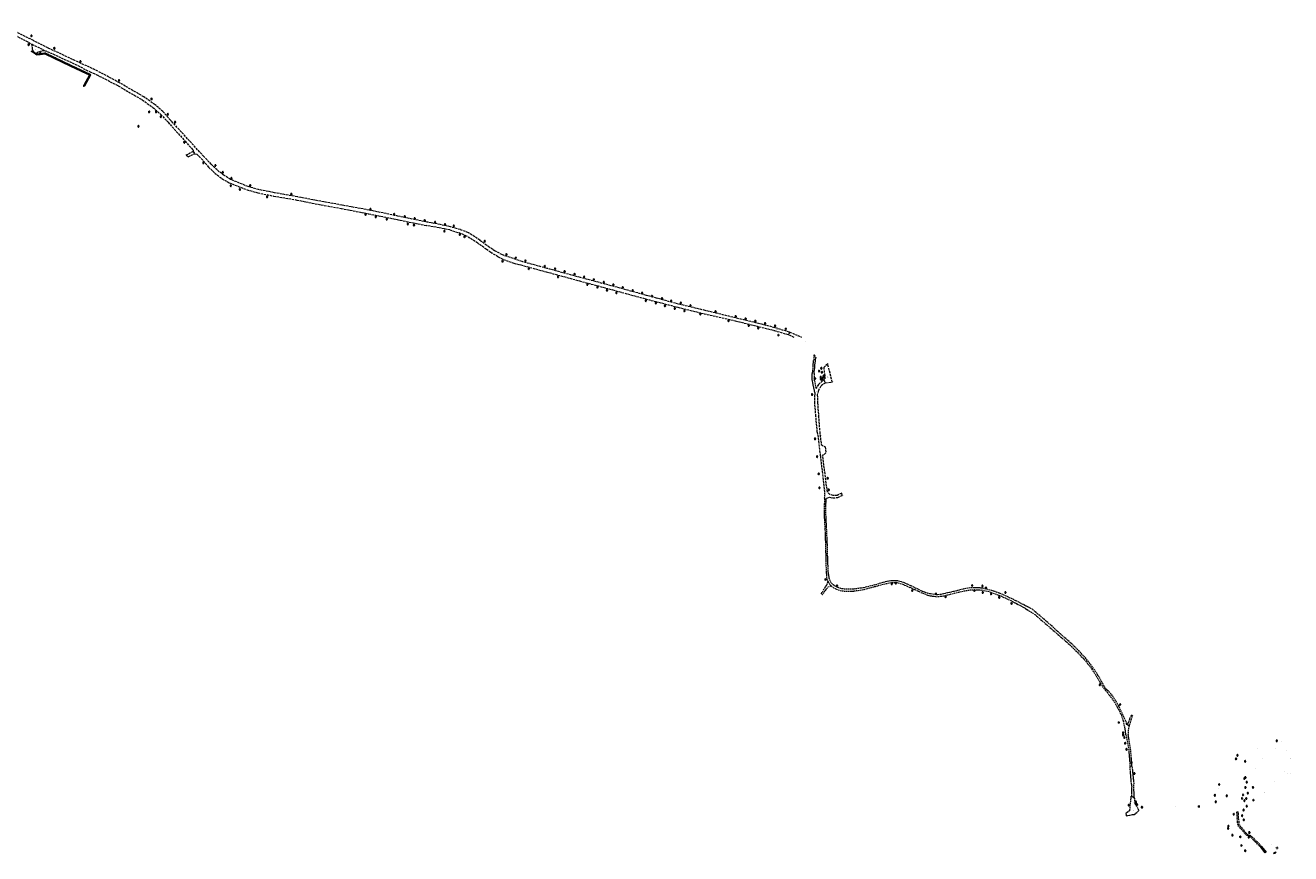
# Model space of a CAD drawing. Header units: metres. Extents: x 5550599 to 5555211, y 5707845 to 5713518.
# Tile 31 of 31: x 5553121 to 5554363, y 5710489 to 5711302. Entities that reach past the tile are written whole.
import ezdxf
from ezdxf.enums import TextEntityAlignment as Align

# ---------------------------------------------------------------- set-up
doc = ezdxf.new("R2010")
doc.units = ezdxf.units.M
doc.header["$MEASUREMENT"] = 0
for name, pattern in [('2 1', [3, 2, -1]), ('2.25_0.75', [3, 2.25, -0.75]), ('3 1', [4, 3, -1])]:
    doc.linetypes.add(name, pattern=pattern)
for name, color, linetype, lineweight in [('Dzialki', 7, 'Continuous', 18), ('EGBADR_O - Numer porządkowy', 7, 'Continuous', 15), ('EGBS - Schody', 7, 'Continuous', 15), ('jezdnia', 7, 'Continuous', 15), ('OTKC - Chodnik', 7, 'Continuous', 15), ('OTKC_O - Chodnik', 7, 'Continuous', 15), ('OTKJ - Jezdnia', 7, 'Continuous', 15), ('OTKJ_O - Jezdnia', 7, 'Continuous', 15), ('OTOO - Ogrodzenie trwałe', 7, 'Continuous', 15), ('OTZL - Drzewo liściaste', 7, 'Continuous', 15), ('SUEO - Latarnia', 7, 'Continuous', 15)]:
    doc.layers.add(name, color=color, linetype=linetype, lineweight=lineweight)
doc.styles.add('MapaZas', font='arial.ttf', dxfattribs={"width": 0.87, "height": 0.9})

# ---------------------------------------------------------------- blocks, each defined once
blk = doc.blocks.new('SUEO_A')
at = {"layer": 'SUEO - Latarnia', "color": 7, "linetype": 'Continuous', "lineweight": 18}
for p, q in [((-1.8, 1.8), (-1.1, 1.1)), ((1.1, 1.1), (1.8, 1.8)), ((-1.8, -1.8), (-1.1, -1.1)), ((1.1, -1.1), (1.8, -1.8))]:
    blk.add_line(p, q, dxfattribs=at)
blk.add_circle((0, 0), 0.5, dxfattribs=at)
blk = doc.blocks.new('OTZL')
at = {"layer": 'OTZL - Drzewo liściaste', "color": 96, "linetype": 'Continuous', "lineweight": 18, "true_color": 0x008700, "flags": 128}
blk.add_lwpolyline([(0, 0, 1), (0.1, 0, 1), (0, 0)], format="xyb", dxfattribs=at)
at = {"layer": 'OTZL - Drzewo liściaste', "color": 96, "linetype": 'Continuous', "lineweight": 18, "true_color": 0x008700}
for centre, start, end in [((-0.6, 0.5), 84, 204), ((0.2, 0.8), 12, 132), ((0.8, 0), 300, 60), ((-0.6, -0.5), 156, 276), ((0.2, -0.8), 228, 348)]:
    blk.add_arc(centre, 0.7, start, end, dxfattribs=at)

msp = doc.modelspace()

# ---------------------------------------------------------------- hatches: boundary and pattern name
at = {"layer": 'OTOO - Ogrodzenie trwałe', "linetype": 'Continuous', "lineweight": 35, "transparency": 33554457}
h = msp.add_hatch(color=7, dxfattribs=at)
edge = h.paths.add_edge_path()
edge.add_arc((5553127.5, 5711276.5), 0.175, 0, 360)
h = msp.add_hatch(color=7, dxfattribs=at)
edge = h.paths.add_edge_path()
edge.add_arc((5553131.7, 5711273.8), 0.175, 0, 360)
h = msp.add_hatch(color=7, dxfattribs=at)
edge = h.paths.add_edge_path()
edge.add_arc((5553140.3, 5711274.5), 0.175, 0, 360)
at = {"layer": 'OTOO - Ogrodzenie trwałe', "linetype": 'Continuous', "lineweight": 35}
h = msp.add_hatch(color=7, dxfattribs=at)
edge = h.paths.add_edge_path()
edge.add_arc((5553140.3, 5711274.5), 0.175, 0, 360)
at = {"layer": 'OTOO - Ogrodzenie trwałe', "linetype": 'Continuous', "lineweight": 35, "transparency": 33554457}
h = msp.add_hatch(color=7, dxfattribs=at)
edge = h.paths.add_edge_path()
edge.add_arc((5553140.3, 5711274.5), 0.175, 0, 360)
h = msp.add_hatch(color=7, dxfattribs=at)
edge = h.paths.add_edge_path()
edge.add_arc((5553143.8, 5711272.8), 0.175, 0, 360)
h = msp.add_hatch(color=7, dxfattribs=at)
edge = h.paths.add_edge_path()
edge.add_arc((5553150.6, 5711269.6), 0.175, 0, 360)
at = {"layer": 'OTOO - Ogrodzenie trwałe', "linetype": 'Continuous', "lineweight": 35}
h = msp.add_hatch(color=7, dxfattribs=at)
edge = h.paths.add_edge_path()
edge.add_arc((5553150.6, 5711269.6), 0.175, 0, 360)
at = {"layer": 'OTOO - Ogrodzenie trwałe', "linetype": 'Continuous', "lineweight": 35, "transparency": 33554457}
h = msp.add_hatch(color=7, dxfattribs=at)
edge = h.paths.add_edge_path()
edge.add_arc((5553157.4, 5711266.3), 0.175, 0, 360)
at = {"layer": 'OTOO - Ogrodzenie trwałe', "linetype": 'Continuous', "lineweight": 35}
h = msp.add_hatch(color=7, dxfattribs=at)
edge = h.paths.add_edge_path()
edge.add_arc((5553157.4, 5711266.3), 0.175, 0, 360)
at = {"layer": 'OTOO - Ogrodzenie trwałe', "linetype": 'Continuous', "lineweight": 35, "transparency": 33554457}
h = msp.add_hatch(color=7, dxfattribs=at)
edge = h.paths.add_edge_path()
edge.add_arc((5553164.1, 5711263.1), 0.175, 0, 360)
at = {"layer": 'OTOO - Ogrodzenie trwałe', "linetype": 'Continuous', "lineweight": 35}
h = msp.add_hatch(color=7, dxfattribs=at)
edge = h.paths.add_edge_path()
edge.add_arc((5553164.1, 5711263.1), 0.175, 0, 360)
at = {"layer": 'OTOO - Ogrodzenie trwałe', "linetype": 'Continuous', "lineweight": 35, "transparency": 33554457}
h = msp.add_hatch(color=7, dxfattribs=at)
edge = h.paths.add_edge_path()
edge.add_arc((5553170.9, 5711259.9), 0.175, 0, 360)
at = {"layer": 'OTOO - Ogrodzenie trwałe', "linetype": 'Continuous', "lineweight": 35}
h = msp.add_hatch(color=7, dxfattribs=at)
edge = h.paths.add_edge_path()
edge.add_arc((5553170.9, 5711259.9), 0.175, 0, 360)
at = {"layer": 'OTOO - Ogrodzenie trwałe', "linetype": 'Continuous', "lineweight": 35, "transparency": 33554457}
h = msp.add_hatch(color=7, dxfattribs=at)
edge = h.paths.add_edge_path()
edge.add_arc((5553177.6, 5711256.6), 0.175, 0, 360)
at = {"layer": 'OTOO - Ogrodzenie trwałe', "linetype": 'Continuous', "lineweight": 35}
h = msp.add_hatch(color=7, dxfattribs=at)
edge = h.paths.add_edge_path()
edge.add_arc((5553177.6, 5711256.6), 0.175, 0, 360)
at = {"layer": 'OTOO - Ogrodzenie trwałe', "linetype": 'Continuous', "lineweight": 35, "transparency": 33554457}
h = msp.add_hatch(color=7, dxfattribs=at)
edge = h.paths.add_edge_path()
edge.add_arc((5553180.7, 5711246.3), 0.175, 0, 360)
at = {"layer": 'OTOO - Ogrodzenie trwałe', "linetype": 'Continuous', "lineweight": 35}
h = msp.add_hatch(color=7, dxfattribs=at)
edge = h.paths.add_edge_path()
edge.add_arc((5553184.6, 5711253.3), 0.175, 0, 360)
at = {"layer": 'OTOO - Ogrodzenie trwałe', "linetype": 'Continuous', "lineweight": 35, "transparency": 33554457}
h = msp.add_hatch(color=7, dxfattribs=at)
edge = h.paths.add_edge_path()
edge.add_arc((5553184.6, 5711253.3), 0.175, 0, 360)
at = {"layer": 'OTOO - Ogrodzenie trwałe', "linetype": 'Continuous', "lineweight": 35}
h = msp.add_hatch(color=7, dxfattribs=at)
edge = h.paths.add_edge_path()
edge.add_arc((5553184.6, 5711253.3), 0.175, 0, 360)
at = {"layer": 'OTOO - Ogrodzenie trwałe', "linetype": 'Continuous', "lineweight": 35, "transparency": 33554457}
h = msp.add_hatch(color=7, dxfattribs=at)
edge = h.paths.add_edge_path()
edge.add_arc((5553184.6, 5711253.3), 0.175, 0, 360)
h = msp.add_hatch(color=7, dxfattribs=at)
edge = h.paths.add_edge_path()
edge.add_arc((5553178.6, 5711242.6), 0.175, 0, 360)

# ---------------------------------------------------------------- linework, layer by layer
at = {"layer": 'EGBS - Schody', "color": 7, "linetype": 'Continuous', "lineweight": 18}
for p, q in [((5554334.7, 5710495.7), (5554333.8, 5710495)), ((5554335, 5710495.3), (5554334.1, 5710494.6)), ((5554335.3, 5710494.9), (5554334.4, 5710494.2)), ((5554335.6, 5710494.5), (5554334.7, 5710493.8)), ((5554335.9, 5710494.1), (5554335, 5710493.4)), ((5554336.2, 5710493.7), (5554335.3, 5710493)), ((5554336.5, 5710493.3), (5554335.6, 5710492.6)), ((5554336.8, 5710492.9), (5554335.9, 5710492.2)), ((5554337.2, 5710492.5), (5554336.2, 5710491.8)), ((5554337.5, 5710492.1), (5554336.5, 5710491.4)), ((5554337.8, 5710491.7), (5554336.8, 5710491)), ((5554338.1, 5710491.3), (5554337.1, 5710490.6)), ((5554338.4, 5710490.9), (5554337.4, 5710490.2)), ((5554338.7, 5710490.5), (5554337.7, 5710489.8)), ((5554346.8, 5710489.6), (5554347.1, 5710488.9)), ((5554347.3, 5710489.8), (5554347.6, 5710489.1)), ((5554347.8, 5710490.1), (5554348.1, 5710489.4)), ((5554348.3, 5710490.3), (5554348.6, 5710489.6))]:
    msp.add_line(p, q, dxfattribs=at)
at = {"layer": 'EGBS - Schody', "color": 7, "linetype": 'Continuous', "lineweight": 18, "flags": 128}
for points in [[(5554334.7, 5710495.7), (5554339, 5710490.1), (5554338, 5710489.4), (5554333.8, 5710495), (5554334.7, 5710495.7)], [(5554348.3, 5710490.3), (5554346.3, 5710489.3), (5554346.6, 5710488.7), (5554348.6, 5710489.6), (5554348.3, 5710490.3)]]:
    msp.add_lwpolyline(points, close=True, dxfattribs=at)
at = {"layer": 'jezdnia', "color": 7, "linetype": '2.25_0.75', "lineweight": 18}
for p, q in [((5553097.5, 5711299.3), (5553127.4, 5711283.6)), ((5553128.9, 5711287), (5553098.9, 5711302)), ((5553143.2, 5711280), (5553128.9, 5711287)), ((5553166.7, 5711265.1), (5553141.5, 5711276.7)), ((5553143.2, 5711280), (5553168, 5711268.4)), ((5553168, 5711268.4), (5553187.5, 5711259.4)), ((5553213.5, 5711245.6), (5553187.5, 5711259.4)), ((5553212, 5711242.6), (5553192.1, 5711252.7)), ((5553237.3, 5711231.8), (5553213.5, 5711245.6)), ((5553212, 5711242.6), (5553235.8, 5711228.9)), ((5553248.3, 5711224), (5553237.3, 5711231.8)), ((5553261.1, 5711206.8), (5553277.8, 5711188.3)), ((5553280.3, 5711190.6), (5553263.5, 5711209)), ((5553296.2, 5711173.2), (5553280.3, 5711190.6)), ((5553280.7, 5711173), (5553278.7, 5711174.4)), ((5553293.7, 5711171.2), (5553300.8, 5711162.8)), ((5553303.5, 5711165.6), (5553296.2, 5711173.2)), ((5553515.4, 5711108.8), (5553486.8, 5711114.7)), ((5553528.1, 5711106.4), (5553515.4, 5711108.8)), ((5553538.3, 5711104.2), (5553528.1, 5711106.4)), ((5553537.6, 5711101.1), (5553532.2, 5711102.2)), ((5553537.6, 5711101.1), (5553547, 5711098.2)), ((5553567.2, 5711091.1), (5553555.9, 5711098.4)), ((5553608.6, 5711070), (5553592, 5711075.7)), ((5553818.5, 5711014.7), (5553788.5, 5711022)), ((5553787.4, 5711018.8), (5553818, 5711011.9)), ((5553856.2, 5711002.4), (5553870.3, 5710998.2)), ((5553871.2, 5711000.8), (5553856.8, 5711005.1)), ((5553871.2, 5711000.8), (5553870.3, 5710998.2)), ((5553875.8, 5710995.5), (5553870.3, 5710998.2)), ((5553871.2, 5711000.8), (5553883, 5710995.9)), ((5553895.1, 5710978.6), (5553897, 5710976)), ((5553899.5, 5710949.5), (5553897.3, 5710945.6)), ((5553899.5, 5710949.5), (5553904.6, 5710953.8)), ((5553902, 5710947.7), (5553899.5, 5710943.5)), ((5553906.4, 5710951.1), (5553902, 5710947.7)), ((5553904.6, 5710953.8), (5553906.4, 5710951.1)), ((5553896, 5710941.6), (5553895.9, 5710939)), ((5553897.1, 5710945.3), (5553897.3, 5710945.6)), ((5553898.5, 5710902.5), (5553901.5, 5710879))]:
    msp.add_line(p, q, dxfattribs=at)
for points in [[(5553127.4, 5711283.6), (5553139.6, 5711277.4), (5553141.5, 5711276.7)], [(5553139.6, 5711277.4), (5553133.7, 5711275.7), (5553131.8, 5711274), (5553129.6, 5711275.3), (5553128.1, 5711278.2), (5553127.8, 5711281.6), (5553127.4, 5711283.6)], [(5553192.1, 5711252.7), (5553185.5, 5711255.8), (5553166.7, 5711265.1)], [(5553235.8, 5711228.9), (5553246.3, 5711221.4), (5553253.8, 5711214.7), (5553261.1, 5711206.8)], [(5553263.5, 5711209), (5553256.1, 5711217.3), (5553248.3, 5711224)], [(5553277.8, 5711188.3), (5553285.6, 5711179.6), (5553285.8, 5711178.1), (5553287.2, 5711175.9), (5553289.3, 5711175.5), (5553293.7, 5711171.2)], [(5553285.6, 5711179.6), (5553285.8, 5711178.1), (5553278.7, 5711174.4)], [(5553280.7, 5711173), (5553287.2, 5711175.9), (5553289.3, 5711175.5)], [(5553300.8, 5711162.8), (5553306.9, 5711157), (5553314, 5711151.6), (5553321.2, 5711147.4)], [(5553322.5, 5711150.8), (5553316.1, 5711154.6), (5553309.2, 5711160), (5553303.5, 5711165.6)], [(5553321.2, 5711147.4), (5553338.6, 5711140.5), (5553349.1, 5711137.6), (5553364.7, 5711134.4), (5553387.5, 5711130.5)], [(5553388.1, 5711133.6), (5553365.5, 5711137.7), (5553350, 5711140.7), (5553339.6, 5711143.6), (5553322.5, 5711150.8)], [(5553431.6, 5711125.5), (5553403.3, 5711130.7), (5553388.1, 5711133.6)], [(5553387.5, 5711130.5), (5553402.7, 5711127.4), (5553431, 5711122.2)], [(5553431, 5711122.2), (5553457.9, 5711117), (5553486.1, 5711111.3), (5553514.8, 5711105.4)], [(5553486.8, 5711114.7), (5553458.5, 5711120.6), (5553431.6, 5711125.5)], [(5553532.2, 5711102.2), (5553527.3, 5711103.2), (5553514.8, 5711105.4)], [(5553555.9, 5711098.4), (5553548.1, 5711101.4), (5553538.3, 5711104.2)], [(5553565.1, 5711088.2), (5553554.2, 5711095), (5553547, 5711098.2)], [(5553590.1, 5711072.1), (5553586.8, 5711073.7), (5553585, 5711074.7), (5553577.9, 5711079.1), (5553573.6, 5711082), (5553565.1, 5711088.2)], [(5553567.2, 5711091.1), (5553575.5, 5711085.2), (5553581.5, 5711081), (5553588.5, 5711077.2), (5553592, 5711075.7)], [(5553590.1, 5711072.1), (5553600.4, 5711068.5), (5553607.5, 5711066.7)], [(5553740.7, 5711034.2), (5553730.8, 5711036.8), (5553699, 5711045.6), (5553665.9, 5711054.4), (5553633.3, 5711063.3), (5553608.6, 5711070)], [(5553607.5, 5711066.7), (5553632.3, 5711060), (5553664.9, 5711051.1), (5553697.8, 5711042.2), (5553729.7, 5711033.5), (5553739.7, 5711030.9)], [(5553788.5, 5711022), (5553762.2, 5711028.3), (5553740.7, 5711034.2)], [(5553739.7, 5711030.9), (5553761.4, 5711025.2), (5553787.4, 5711018.8)], [(5553818, 5711011.9), (5553844.2, 5711005.4), (5553856.2, 5711002.4)], [(5553856.8, 5711005.1), (5553844.9, 5711008.3), (5553818.5, 5711014.7)], [(5553908.7, 5710969.5), (5553904.8, 5710966.2), (5553906, 5710955.3), (5553904.6, 5710953.8)], [(5553906.4, 5710951.1), (5553913.2, 5710951.7), (5553908.7, 5710969.5)], [(5553898.5, 5710902.5), (5553897.1, 5710918.1), (5553896, 5710931.3), (5553895.9, 5710939)], [(5553899.5, 5710943.5), (5553898.5, 5710939.2), (5553898.7, 5710931.4), (5553899.6, 5710918.6), (5553900.8, 5710902.9)], [(5553900.8, 5710902.9), (5553902.3, 5710890.3), (5553906.2, 5710888.1), (5553906.9, 5710882.2), (5553903.7, 5710879.6), (5553903.7, 5710879.6)], [(5553901.5, 5710879), (5553905.6, 5710842.4), (5553905.8, 5710841.6)], [(5553907.4, 5710837.6), (5553908.8, 5710838.2), (5553910.4, 5710838.6), (5553913.9, 5710838), (5553918.6, 5710838.4), (5553923, 5710840.4), (5553922.4, 5710842.5), (5553918, 5710840.4), (5553914.1, 5710840.3), (5553910.7, 5710841.4), (5553908.4, 5710843.7), (5553903.7, 5710879.6)]]:
    msp.add_lwpolyline(points, dxfattribs=at)
at = {"layer": 'OTKC - Chodnik', "color": 7, "linetype": '2 1', "lineweight": 18, "ltscale": 0.5, "flags": 128}
msp.add_lwpolyline([(5554333.8, 5710495), (5554329.2, 5710499.5), (5554326.5, 5710502), (5554324.6, 5710504.3), (5554322.9, 5710505.6), (5554320.2, 5710506.6), (5554318.2, 5710508.3), (5554313, 5710514.6), (5554311.6, 5710516.6), (5554311.2, 5710518.2), (5554310.8, 5710523.3), (5554310.4, 5710529), (5554310.3, 5710529.7), (5554311.4, 5710529.7), (5554311.6, 5710529.1), (5554311.8, 5710523.5), (5554312.4, 5710518.3), (5554312.6, 5710517.3), (5554314.1, 5710515.3), (5554319, 5710509.3), (5554320.8, 5710507.6), (5554323.4, 5710506.7), (5554325.4, 5710505.3), (5554327.3, 5710503), (5554330.1, 5710500.5), (5554334.7, 5710495.7), (5554333.8, 5710495)], close=True, dxfattribs=at)
at = {"layer": 'OTKJ - Jezdnia', "color": 7, "linetype": '3 1', "lineweight": 18, "ltscale": 0.5}
for p, q in [((5553895.1, 5710978.6), (5553894.9, 5710972.8)), ((5553895.9, 5710967.8), (5553896.7, 5710972.6)), ((5553896.7, 5710972.6), (5553897, 5710976)), ((5553894.2, 5710967.4), (5553893.4, 5710960.1)), ((5553895.3, 5710960.2), (5553895.5, 5710955.5)), ((5553896, 5710941.6), (5553893.8, 5710952.7)), ((5553895.8, 5710953.1), (5553895.5, 5710955.5)), ((5553895.8, 5710953.1), (5553897.1, 5710945.3)), ((5553905.7, 5710837.6), (5553905.3, 5710832.3)), ((5553905.7, 5710837.6), (5553905.8, 5710841.6)), ((5553907, 5710832.6), (5553907.4, 5710837.6)), ((5553982.4, 5710753.3), (5553989.8, 5710749.9)), ((5554069.2, 5710745.2), (5554060, 5710747.3)), ((5554069.8, 5710747), (5554060.3, 5710749.4)), ((5554200.2, 5710613.8), (5554199.1, 5710618.5)), ((5554201.5, 5710605.4), (5554200.2, 5710613.8)), ((5554205.1, 5710621.1), (5554203, 5710615.5)), ((5554203, 5710615.5), (5554204.5, 5710614.3)), ((5554204.5, 5710614.3), (5554203.7, 5710610.1)), ((5554206.6, 5710620.4), (5554204.5, 5710614.3)), ((5554203.7, 5710610.1), (5554203.7, 5710605.6)), ((5554206.9, 5710556.9), (5554205.5, 5710574.2)), ((5554207.4, 5710574.3), (5554209.2, 5710557.2)), ((5554209.8, 5710543.2), (5554210.3, 5710537.8)), ((5554214.4, 5710531.2), (5554210.3, 5710537.8)), ((5554205.3, 5710531.6), (5554202.7, 5710529)), ((5554209.7, 5710527.3), (5554214.4, 5710531.2))]:
    msp.add_line(p, q, dxfattribs=at)
at = {"layer": 'OTKJ - Jezdnia', "color": 7, "linetype": '3 1', "lineweight": 18, "ltscale": 0.5, "flags": 128}
for points in [[(5553894.2, 5710967.4), (5553894.3, 5710967.8), (5553894.9, 5710972.8)], [(5553893.8, 5710952.7), (5553893.4, 5710955.5), (5553893.4, 5710960.1)], [(5553895.3, 5710960.2), (5553896.2, 5710967.3), (5553895.9, 5710967.8)], [(5553905.3, 5710832.3), (5553905.2, 5710821), (5553906, 5710806.7)], [(5553907.7, 5710806.6), (5553907, 5710820.9), (5553907, 5710832.6)], [(5553906, 5710806.7), (5553906.5, 5710790.8), (5553906.9, 5710776), (5553907.1, 5710766.3)], [(5553909.2, 5710766.3), (5553908.8, 5710776.3), (5553908.4, 5710790.6), (5553907.7, 5710806.6)], [(5553907.1, 5710766.3), (5553907.8, 5710758.2), (5553908.9, 5710755.8)], [(5553918.5, 5710750), (5553916.3, 5710751.2), (5553913.9, 5710752.8), (5553912, 5710754.7), (5553910.1, 5710759.2), (5553909.2, 5710766.3)], [(5553912, 5710751.6), (5553908.9, 5710750.3), (5553906.1, 5710746.8), (5553903.5, 5710742.8), (5553902.5, 5710744.2), (5553904.6, 5710747.4), (5553907.3, 5710751.7), (5553908, 5710753), (5553908.9, 5710755.8)], [(5553908.9, 5710755.8), (5553910.5, 5710753.4), (5553912, 5710751.6)], [(5553912, 5710751.6), (5553914.5, 5710749.6), (5553918, 5710747.9), (5553922.2, 5710746.8), (5553928, 5710746.3), (5553934.5, 5710746.6)], [(5553934.2, 5710748.4), (5553928.1, 5710748.3), (5553922.7, 5710748.7), (5553918.5, 5710750)], [(5553972.5, 5710756.7), (5553971.5, 5710756.6), (5553965.5, 5710755.6), (5553954.1, 5710752.3), (5553943.9, 5710749.8), (5553934.2, 5710748.4)], [(5553934.5, 5710746.6), (5553944.4, 5710748.2), (5553954.5, 5710750.9), (5553965.8, 5710753.9), (5553971.8, 5710754.9)], [(5553971.8, 5710754.9), (5553976.7, 5710754.8), (5553982.4, 5710753.3)], [(5553982.9, 5710755), (5553976.8, 5710756.7), (5553972.5, 5710756.7)], [(5554001, 5710746.5), (5553990.6, 5710751.6), (5553982.9, 5710755)], [(5554014.8, 5710740.9), (5554008.4, 5710741.7), (5554000.5, 5710744.9), (5553989.8, 5710749.9)], [(5554041.8, 5710748.5), (5554032.8, 5710746.1), (5554024.7, 5710744.3), (5554019.6, 5710743.2), (5554015.2, 5710742.8)], [(5554060.3, 5710749.4), (5554057, 5710749.7), (5554049.2, 5710749.7), (5554041.8, 5710748.5)], [(5554042.2, 5710746.6), (5554049.3, 5710747.8), (5554056.7, 5710747.8), (5554060, 5710747.3)], [(5554102.2, 5710732.5), (5554090.3, 5710738.6), (5554078.7, 5710743.9), (5554072.9, 5710746.1), (5554069.8, 5710747)], [(5554015.2, 5710742.8), (5554008.8, 5710743.8), (5554001, 5710746.5)], [(5554014.8, 5710740.9), (5554019.7, 5710741.5), (5554025.1, 5710742.4), (5554033.1, 5710744.5), (5554037.6, 5710745.6), (5554042.2, 5710746.6)], [(5554069.2, 5710745.2), (5554072.1, 5710744.2), (5554078, 5710742), (5554089.3, 5710736.8), (5554101.2, 5710730.4)], [(5554101.2, 5710730.4), (5554109.3, 5710725.3), (5554113.2, 5710722.6)], [(5554115.1, 5710724), (5554110.3, 5710728.1), (5554105.3, 5710730.9), (5554102.2, 5710732.5)], [(5554113.2, 5710722.6), (5554113.8, 5710721.9), (5554124.3, 5710713), (5554136, 5710702.8), (5554148.1, 5710692.1), (5554155.2, 5710685), (5554160.3, 5710679.5), (5554165.9, 5710672.8), (5554171.2, 5710665), (5554178.8, 5710652.3), (5554181.3, 5710649)], [(5554182.4, 5710650), (5554180.3, 5710652.8), (5554172.8, 5710666), (5554167.3, 5710673.9), (5554161.8, 5710680.9), (5554156.8, 5710686.2), (5554149.3, 5710693.7), (5554137.3, 5710704.4), (5554125.8, 5710714.7), (5554115.1, 5710724)], [(5554181.3, 5710649), (5554185.9, 5710643.5), (5554190.5, 5710637), (5554192.9, 5710632.7)], [(5554194.4, 5710633.5), (5554192.1, 5710637.8), (5554187.4, 5710645), (5554182.4, 5710650)], [(5554192.9, 5710632.7), (5554196.7, 5710625.2), (5554199.1, 5710618.5)], [(5554201.3, 5710618.8), (5554198.2, 5710625.8), (5554194.4, 5710633.5)], [(5554206.6, 5710620.4), (5554208.2, 5710624), (5554206.7, 5710624.7), (5554205.1, 5710621.1)], [(5554201.3, 5710618.8), (5554201.8, 5710615.8), (5554203, 5710615.5)], [(5554201.5, 5710605.4), (5554204.2, 5710591), (5554205.5, 5710574.2)], [(5554207.4, 5710574.3), (5554206.1, 5710591.6), (5554203.7, 5710605.6)], [(5554206.9, 5710556.9), (5554207.1, 5710554.5), (5554206.8, 5710545.6)], [(5554209.8, 5710543.2), (5554209.1, 5710554.5), (5554209.2, 5710557.2)], [(5554205.3, 5710531.6), (5554206.8, 5710545.6), (5554209.8, 5710543.2)], [(5554202.7, 5710529), (5554201.3, 5710528.5), (5554201.7, 5710525.8), (5554207.5, 5710527), (5554209.7, 5710527.3)]]:
    msp.add_lwpolyline(points, dxfattribs=at)
at = {"layer": 'OTOO - Ogrodzenie trwałe', "color": 7, "linetype": 'Continuous', "lineweight": 35}
msp.add_line((5553184.6, 5711253.3), (5553178.6, 5711242.6), dxfattribs=at)
at = {"layer": 'OTOO - Ogrodzenie trwałe', "color": 7, "linetype": 'Continuous', "lineweight": 35, "flags": 128}
for points in [[(5553140.3, 5711274.5), (5553135.3, 5711273.6), (5553132.4, 5711273.4), (5553127.5, 5711276.5)], [(5553184.6, 5711253.3), (5553165.8, 5711262.3), (5553140.3, 5711274.5)]]:
    msp.add_lwpolyline(points, dxfattribs=at)
at = {"layer": 'OTOO - Ogrodzenie trwałe', "color": 7, "linetype": 'Continuous', "lineweight": 35, "transparency": 33554457}
for centre in [(5553127.5, 5711276.5), (5553131.7, 5711273.8), (5553140.3, 5711274.5), (5553140.3, 5711274.5), (5553143.8, 5711272.8), (5553150.6, 5711269.6), (5553157.4, 5711266.3), (5553164.1, 5711263.1), (5553170.9, 5711259.9), (5553177.6, 5711256.6), (5553180.7, 5711246.3), (5553184.6, 5711253.3), (5553184.6, 5711253.3), (5553178.6, 5711242.6)]:
    msp.add_circle(centre, 0.175, dxfattribs=at)
at = {"layer": 'OTOO - Ogrodzenie trwałe', "color": 7, "linetype": 'Continuous', "lineweight": 35}
for centre in [(5553140.3, 5711274.5), (5553150.6, 5711269.6), (5553157.4, 5711266.3), (5553164.1, 5711263.1), (5553170.9, 5711259.9), (5553177.6, 5711256.6), (5553184.6, 5711253.3), (5553184.6, 5711253.3)]:
    msp.add_circle(centre, 0.175, dxfattribs=at)

# ---------------------------------------------------------------- block references
at = {"layer": 'OTZL - Drzewo liściaste', "color": 96, "linetype": 'Continuous', "lineweight": 18, "true_color": 0x008700, "xscale": 0.5, "yscale": 0.5, "zscale": 0.5}
for p in [(5553124.2, 5711283.1), (5553126.9, 5711291.6), (5553135.6, 5711274.7), (5553149.4, 5711279.5), (5553175, 5711266.4), (5553213, 5711248), (5553244.9, 5711229.8), (5553242.6, 5711217), (5553249.3, 5711217), (5553254, 5711212.3), (5553260.9, 5711214.7), (5553267.9, 5711207), (5553232.1, 5711202.9), (5553277, 5711187.2), (5553295.8, 5711167), (5553307.6, 5711164.3), (5553314.9, 5711157.6), (5553322.7, 5711144.6), (5553323.4, 5711151.8), (5553341.8, 5711144.7), (5553331.6, 5711140.9), (5553358.3, 5711133.6), (5553382.1, 5711136.2), (5553459.8, 5711121.4), (5553455, 5711116.4), (5553464.9, 5711114), (5553475.8, 5711111.7), (5553483.1, 5711116.5), (5553493.5, 5711114.3), (5553496.5, 5711107), (5553503.3, 5711112.4), (5553513, 5711110.3), (5553523.2, 5711108.6), (5553533, 5711106.6), (5553502.5, 5711105.9), (5553532.4, 5711099.8), (5553541.6, 5711105), (5553547.4, 5711096.5), (5553552.2, 5711094.4), (5553572, 5711090), (5553589.5, 5711070.4), (5553593.2, 5711077.1), (5553602.5, 5711073.7), (5553611.9, 5711070.9), (5553615.3, 5711062.9), (5553631, 5711065.5), (5553641.1, 5711063), (5553650.4, 5711060.3), (5553660.2, 5711057.6), (5553644, 5711055.1), (5553669.6, 5711054.9), (5553672.8, 5711047.5), (5553679.1, 5711052.4), (5553682.6, 5711044.8), (5553688.8, 5711049.7), (5553698.2, 5711047.1), (5553707.5, 5711044.5), (5553692, 5711041.9), (5553701.3, 5711039.4), (5553717.3, 5711041.8), (5553726.6, 5711039.1), (5553736.3, 5711036.2), (5553746, 5711033.7), (5553730.1, 5711031.7), (5553740, 5711029.3), (5553748.9, 5711026.6), (5553755, 5711031.4), (5553758.5, 5711024), (5553764.5, 5711029.4), (5553768.1, 5711021.6), (5553774, 5711026.8), (5553798.6, 5711020.8), (5553783.6, 5711018.6), (5553811.3, 5711012), (5553811.4, 5711012.1), (5553818.3, 5711016.1), (5553828.1, 5711013.8), (5553831.2, 5711007.3), (5553837.6, 5711011.6), (5553847.2, 5711009.3), (5553840.5, 5711004.9), (5553857, 5711006.9), (5553860.4, 5710997.8), (5553867.6, 5711004), (5553900.2, 5710962.6), (5553902.4, 5710965.3), (5553903, 5710961.4), (5553904.7, 5710957.7), (5553896.3, 5710955.3), (5553901.8, 5710956.5), (5553901.9, 5710954.8), (5553903.1, 5710954.1), (5553904.2, 5710956.2), (5553893.3, 5710939.5), (5553896.2, 5710896), (5553898.3, 5710878.5), (5553899.8, 5710861.5), (5553900.6, 5710847.9), (5553908.6, 5710857.3), (5553909.7, 5710845.9), (5553906.6, 5710757.9), (5553917.9, 5710751.6), (5553971.5, 5710753.7), (5553975.6, 5710754.2), (5553991.7, 5710747), (5554050.5, 5710752), (5554052.8, 5710747), (5554060.5, 5710751.5), (5554064, 5710749.7), (5554014.9, 5710743.8), (5554024.4, 5710741), (5554060.9, 5710745.1), (5554069, 5710743.7), (5554077.1, 5710740.3), (5554083.2, 5710745.1), (5554089.2, 5710734.4), (5554175.7, 5710654.3), (5554195.8, 5710635.1), (5554194.5, 5710617.5), (5554198.6, 5710607.4), (5554198.7, 5710605.4), (5554199, 5710604.9), (5554199.9, 5710602.6), (5554200.8, 5710597.1), (5554349.5, 5710599.5), (5554202.1, 5710591.1), (5554311, 5710585.3), (5554207, 5710578.2), (5554309.5, 5710581.7), (5554318.5, 5710579.3), (5554209.8, 5710567.4), (5554317.8, 5710562.4), (5554318.7, 5710563.4), (5554293, 5710556.6), (5554318.7, 5710553.7), (5554320.1, 5710558.9), (5554321, 5710548.2), (5554326.2, 5710553.8), (5554204.2, 5710536.4), (5554211, 5710539.6), (5554211.8, 5710538), (5554212.5, 5710536.6), (5554273.1, 5710535), (5554288.8, 5710546), (5554289.6, 5710539.6), (5554300.4, 5710545.5), (5554315.5, 5710543), (5554316.5, 5710546.3), (5554317.9, 5710540.7), (5554319.6, 5710542.8), (5554320.1, 5710535.4), (5554326.7, 5710541.2), (5554217.2, 5710534.3), (5554307.4, 5710527.4), (5554315.6, 5710526), (5554317, 5710531.5), (5554301.8, 5710513.5), (5554302.1, 5710515.6), (5554317.1, 5710521.8), (5554306, 5710506.8), (5554313.7, 5710505.2), (5554322, 5710504.9), (5554322.6, 5710509.4), (5554314.9, 5710496.7), (5554318.6, 5710491.5)]:
    msp.add_blockref('OTZL', p, dxfattribs=at)
at = {"layer": 'SUEO - Latarnia', "color": 7, "linetype": 'Continuous', "lineweight": 18, "xscale": 0.5, "yscale": 0.5, "zscale": 0.5, "rotation": 214.2003435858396}
msp.add_blockref('SUEO_A', (5554349.8, 5710494.3), dxfattribs=at)

# ---------------------------------------------------------------- texts
at = {"layer": 'Dzialki', "color": 5, "linetype": 'Continuous', "lineweight": 18, "style": 'MapaZas', "width": 0.8}
for s, p in [('2032', (5554310.4, 5710529)), ('2031', (5554310.8, 5710523.3)), ('2033', (5554311.6, 5710529.1)), ('2030', (5554311.8, 5710523.5)), ('2035', (5554301.8, 5710513.5)), ('2034', (5554302.1, 5710515.6)), ('2028', (5554311.2, 5710518.2)), ('2027', (5554311.6, 5710516.6)), ('2029', (5554312.4, 5710518.3)), ('2026', (5554312.6, 5710517.3)), ('2024', (5554313, 5710514.6)), ('2025', (5554314.1, 5710515.3)), ('2036', (5554306, 5710506.8)), ('2037', (5554313.7, 5710505.2)), ('2023', (5554318.2, 5710508.3)), ('2022', (5554319, 5710509.3)), ('2020', (5554320.2, 5710506.6)), ('2021', (5554320.8, 5710507.6)), ('2040', (5554322, 5710504.9)), ('2041', (5554322.6, 5710509.4)), ('2019', (5554322.9, 5710505.6)), ('2018', (5554323.4, 5710506.7)), ('2017', (5554324.6, 5710504.3)), ('2016', (5554325.4, 5710505.3)), ('2015', (5554326.5, 5710502)), ('2014', (5554327.3, 5710503)), ('2012', (5554329.2, 5710499.5)), ('2013', (5554330.1, 5710500.5)), ('2038', (5554314.9, 5710496.7)), ('2039', (5554318.6, 5710491.5)), ('2010', (5554333.8, 5710495)), ('2011', (5554334.7, 5710495.7)), ('2008', (5554338, 5710489.4)), ('2009', (5554339, 5710490.1)), ('2004', (5554346.3, 5710489.3)), ('2003', (5554346.6, 5710488.7)), ('2002', (5554348.3, 5710490.3)), ('2001', (5554348.6, 5710489.6))]:
    msp.add_text(s, height=0.3, dxfattribs=at).set_placement(p)
at = {"layer": 'EGBADR_O - Numer porządkowy', "color": 5, "linetype": 'Continuous', "lineweight": 18, "style": 'MapaZas', "width": 0.8}
for s, p in [('760', (5553124.2, 5711283.1)), ('755', (5553126.9, 5711291.6)), ('771', (5553127.4, 5711283.6)), ('770', (5553127.8, 5711281.6)), ('772', (5553128.9, 5711287)), ('763', (5553127.5, 5711276.5)), ('769', (5553128.1, 5711278.2)), ('768', (5553129.6, 5711275.3)), ('767', (5553131.8, 5711274)), ('766', (5553132.4, 5711273.4)), ('765', (5553133.7, 5711275.7)), ('762', (5553135.3, 5711273.6)), ('761', (5553135.6, 5711274.7)), ('764', (5553139.6, 5711277.4)), ('751', (5553140.3, 5711274.5)), ('752', (5553141.5, 5711276.7)), ('753', (5553143.2, 5711280)), ('754', (5553149.4, 5711279.5)), ('748', (5553168, 5711268.4)), ('750', (5553165.8, 5711262.3)), ('749', (5553166.7, 5711265.1)), ('734', (5553175, 5711266.4)), ('744', (5553187.5, 5711259.4)), ('745', (5553184.6, 5711253.3)), ('743', (5553185.5, 5711255.8)), ('747', (5553192.1, 5711252.7)), ('733', (5553213, 5711248)), ('741', (5553213.5, 5711245.6)), ('746', (5553179, 5711243.4)), ('742', (5553212, 5711242.6)), ('740', (5553237.3, 5711231.8)), ('739', (5553235.8, 5711228.9)), ('730', (5553244.9, 5711229.8)), ('735', (5553246.3, 5711221.4)), ('736', (5553248.3, 5711224)), ('731', (5553242.6, 5711217)), ('727', (5553249.3, 5711217)), ('738', (5553253.8, 5711214.7)), ('726', (5553254, 5711212.3)), ('737', (5553256.1, 5711217.3)), ('729', (5553260.9, 5711214.7)), ('724', (5553261.1, 5711206.8)), ('725', (5553263.5, 5711209)), ('728', (5553267.9, 5711207)), ('732', (5553232.1, 5711202.9)), ('705', (5553277, 5711187.2)), ('723', (5553277.8, 5711188.3)), ('722', (5553280.3, 5711190.6)), ('721', (5553278.7, 5711174.4)), ('720', (5553280.7, 5711173)), ('719', (5553285.6, 5711179.6)), ('718', (5553285.8, 5711178.1)), ('717', (5553287.2, 5711175.9)), ('716', (5553289.3, 5711175.5)), ('714', (5553293.7, 5711171.2)), ('715', (5553296.2, 5711173.2)), ('701', (5553295.8, 5711167)), ('713', (5553300.8, 5711162.8)), ('712', (5553303.5, 5711165.6)), ('710', (5553306.9, 5711157)), ('704', (5553307.6, 5711164.3)), ('711', (5553309.2, 5711160)), ('703', (5553314.9, 5711157.6)), ('709', (5553314, 5711151.6)), ('708', (5553316.1, 5711154.6)), ('706', (5553321.2, 5711147.4)), ('707', (5553322.5, 5711150.8)), ('700', (5553322.7, 5711144.6)), ('702', (5553323.4, 5711151.8)), ('696', (5553341.8, 5711144.7)), ('699', (5553331.6, 5711140.9)), ('695', (5553338.6, 5711140.5)), ('694', (5553339.6, 5711143.6)), ('692', (5553349.1, 5711137.6)), ('693', (5553350, 5711140.7)), ('698', (5553358.3, 5711133.6)), ('691', (5553364.7, 5711134.4)), ('690', (5553365.5, 5711137.7)), ('697', (5553382.1, 5711136.2)), ('689', (5553388.1, 5711133.6)), ('688', (5553387.5, 5711130.5)), ('687', (5553402.7, 5711127.4)), ('686', (5553403.3, 5711130.7)), ('684', (5553431, 5711122.2)), ('685', (5553431.6, 5711125.5)), ('683', (5553458.5, 5711120.6)), ('669', (5553459.8, 5711121.4)), ('670', (5553455, 5711116.4)), ('682', (5553457.9, 5711117)), ('671', (5553464.9, 5711114)), ('672', (5553475.8, 5711111.7)), ('668', (5553483.1, 5711116.5)), ('681', (5553486.1, 5711111.3)), ('680', (5553486.8, 5711114.7)), ('667', (5553493.5, 5711114.3)), ('673', (5553496.5, 5711107)), ('666', (5553503.3, 5711112.4)), ('665', (5553513, 5711110.3)), ('679', (5553515.4, 5711108.8)), ('664', (5553523.2, 5711108.6)), ('674', (5553502.5, 5711105.9)), ('678', (5553514.8, 5711105.4)), ('676', (5553527.3, 5711103.2)), ('677', (5553528.1, 5711106.4)), ('675', (5553532.2, 5711102.2)), ('663', (5553532.4, 5711099.8)), ('645', (5553533, 5711106.6)), ('661', (5553537.6, 5711101.1)), ('662', (5553538.3, 5711104.2)), ('644', (5553541.6, 5711105)), ('660', (5553547, 5711098.2)), ('643', (5553547.4, 5711096.5)), ('659', (5553548.1, 5711101.4)), ('642', (5553552.2, 5711094.4)), ('657', (5553554.2, 5711095)), ('658', (5553555.9, 5711098.4)), ('656', (5553565.1, 5711088.2)), ('655', (5553567.2, 5711091.1)), ('641', (5553572, 5711090)), ('653', (5553573.6, 5711082)), ('654', (5553575.5, 5711085.2)), ('649', (5553577.9, 5711079.1)), ('650', (5553578, 5711077.7)), ('648', (5553581.5, 5711081)), ('651', (5553582.9, 5711074.6)), ('652', (5553585, 5711074.7)), ('646', (5553586.8, 5711073.7)), ('647', (5553588.5, 5711077.2)), ('625', (5553589.5, 5711070.4)), ('637', (5553590.1, 5711072.1)), ('638', (5553592, 5711075.7)), ('639', (5553593.2, 5711077.1)), ('640', (5553602.5, 5711073.7)), ('635', (5553608.6, 5711070)), ('618', (5553611.9, 5711070.9)), ('636', (5553600.4, 5711068.5)), ('634', (5553607.5, 5711066.7)), ('624', (5553615.3, 5711062.9)), ('617', (5553631, 5711065.5)), ('633', (5553632.3, 5711060)), ('632', (5553633.3, 5711063.3)), ('616', (5553641.1, 5711063)), ('615', (5553650.4, 5711060.3)), ('614', (5553660.2, 5711057.6)), ('623', (5553644, 5711055.1)), ('630', (5553664.9, 5711051.1)), ('631', (5553665.9, 5711054.4)), ('613', (5553669.6, 5711054.9)), ('622', (5553672.8, 5711047.5)), ('612', (5553679.1, 5711052.4)), ('621', (5553682.6, 5711044.8)), ('611', (5553688.8, 5711049.7)), ('610', (5553698.2, 5711047.1)), ('628', (5553699, 5711045.6)), ('620', (5553692, 5711041.9)), ('629', (5553697.8, 5711042.2)), ('619', (5553701.3, 5711039.4)), ('609', (5553707.5, 5711044.5)), ('608', (5553717.3, 5711041.8)), ('607', (5553726.6, 5711039.1)), ('626', (5553729.7, 5711033.5)), ('627', (5553730.8, 5711036.8)), ('606', (5553736.3, 5711036.2)), ('596', (5553740.7, 5711034.2)), ('582', (5553746, 5711033.7)), ('605', (5553730.1, 5711031.7)), ('597', (5553739.7, 5711030.9)), ('581', (5553740, 5711029.3)), ('601', (5553748.9, 5711026.6)), ('598', (5553755, 5711031.4)), ('599', (5553758.5, 5711024)), ('594', (5553761.4, 5711025.2)), ('595', (5553762.2, 5711028.3)), ('602', (5553764.5, 5711029.4)), ('600', (5553768.1, 5711021.6)), ('603', (5553774, 5711026.8)), ('592', (5553788.5, 5711022)), ('604', (5553798.6, 5711020.8)), ('580', (5553783.6, 5711018.6)), ('593', (5553787.4, 5711018.8)), ('578', (5553811.3, 5711012)), ('579', (5553811.4, 5711012.1)), ('590', (5553818, 5711011.9)), ('574', (5553818.3, 5711016.1)), ('591', (5553818.5, 5711014.7)), ('573', (5553828.1, 5711013.8)), ('572', (5553837.6, 5711011.6)), ('588', (5553844.9, 5711008.3)), ('571', (5553847.2, 5711009.3)), ('577', (5553831.2, 5711007.3)), ('575', (5553840.5, 5711004.9)), ('589', (5553844.2, 5711005.4)), ('586', (5553856.2, 5711002.4)), ('587', (5553856.8, 5711005.1)), ('570', (5553857, 5711006.9)), ('576', (5553860.4, 5710997.8)), ('569', (5553867.6, 5711004)), ('585', (5553870.3, 5710998.2)), ('584', (5553871.2, 5711000.8)), ('583', (5553878.5, 5710996.2)), ('568', (5553886.3, 5710991.8)), ('567', (5553894.3, 5710984.8)), ('563', (5553894.9, 5710972.8)), ('566', (5553895.1, 5710978.6)), ('564', (5553896.7, 5710972.6)), ('565', (5553897, 5710976)), ('557', (5553893.4, 5710960.1)), ('562', (5553894.2, 5710967.4)), ('559', (5553894.3, 5710967.8)), ('558', (5553895.3, 5710960.2)), ('560', (5553895.9, 5710967.8)), ('561', (5553896.2, 5710967.3)), ('543', (5553900.2, 5710962.6)), ('544', (5553902.4, 5710965.3)), ('545', (5553903, 5710961.4)), ('1107', (5553904.8, 5710966.2)), ('1108', (5553908.7, 5710969.5)), ('556', (5553893.4, 5710955.5)), ('553', (5553893.8, 5710952.7)), ('555', (5553895.5, 5710955.5)), ('554', (5553895.8, 5710953.1)), ('532', (5553896.3, 5710955.3)), ('551', (5553897.1, 5710945.3)), ('1112', (5553897.3, 5710945.6)), ('1111', (5553899.5, 5710949.5)), ('546', (5553901.8, 5710956.5)), ('547', (5553901.9, 5710954.8)), ('1110', (5553902, 5710947.7)), ('550', (5553903.1, 5710954.1)), ('549', (5553904.2, 5710956.2)), ('548', (5553904.7, 5710957.7)), ('1105', (5553904.6, 5710953.8)), ('1106', (5553906, 5710955.3)), ('1104', (5553906.4, 5710951.1)), ('1109', (5553913.2, 5710951.7)), ('542', (5553893.3, 5710939.5)), ('552', (5553896, 5710941.6)), ('1115', (5553895.9, 5710939)), ('541', (5553897.3, 5710941.9)), ('1114', (5553898.5, 5710939.2)), ('1113', (5553899.5, 5710943.5)), ('539', (5553900.1, 5710935.4)), ('1116', (5553896, 5710931.3)), ('1117', (5553898.7, 5710931.4)), ('1119', (5553897.1, 5710918.1)), ('540', (5553898.5, 5710917.8)), ('1118', (5553899.6, 5710918.6)), ('531', (5553896.2, 5710896)), ('1120', (5553898.5, 5710902.5)), ('537', (5553900.2, 5710899.1)), ('1121', (5553900.8, 5710902.9)), ('538', (5553902.5, 5710899)), ('536', (5553901.8, 5710885.9)), ('1122', (5553902.3, 5710890.3)), ('1123', (5553906.2, 5710888.1)), ('530', (5553898.3, 5710878.5)), ('1126', (5553901.5, 5710879)), ('1125', (5553903.7, 5710879.6)), ('1124', (5553906.9, 5710882.2)), ('529', (5553899.8, 5710861.5)), ('535', (5553904.1, 5710862.1)), ('528', (5553900.6, 5710847.9)), ('534', (5553906, 5710846.5)), ('533', (5553908.6, 5710857.3)), ('1127', (5553905.6, 5710842.4)), ('524', (5553905.7, 5710837.6)), ('526', (5553905.8, 5710841.6)), ('525', (5553907.4, 5710837.6)), ('1128', (5553908.4, 5710843.7)), ('1137', (5553908.8, 5710838.2)), ('527', (5553909.7, 5710845.9)), ('1130', (5553910.4, 5710838.6)), ('1129', (5553910.7, 5710841.4)), ('1131', (5553913.9, 5710838)), ('1132', (5553914.1, 5710840.3)), ('1133', (5553918, 5710840.4)), ('1134', (5553918.6, 5710838.4)), ('1136', (5553922.4, 5710842.5)), ('1135', (5553923, 5710840.4)), ('522', (5553905.3, 5710832.3)), ('523', (5553907, 5710832.6)), ('521', (5553905.2, 5710821)), ('520', (5553907, 5710820.9)), ('519', (5553906, 5710806.7)), ('518', (5553907.7, 5710806.6)), ('517', (5553906.5, 5710790.8)), ('516', (5553908.4, 5710790.6)), ('514', (5553906.9, 5710776)), ('515', (5553908.8, 5710776.3)), ('513', (5553907.1, 5710766.3)), ('512', (5553909.2, 5710766.3)), ('511', (5553910.1, 5710759.2)), ('505', (5553904.6, 5710747.4)), ('504', (5553906.1, 5710746.8)), ('509', (5553906.6, 5710757.9)), ('497', (5553907.3, 5710751.7)), ('510', (5553907.8, 5710758.2)), ('498', (5553908, 5710753)), ('503', (5553908.9, 5710755.8)), ('496', (5553908.9, 5710750.3)), ('502', (5553910.5, 5710753.4)), ('501', (5553912, 5710754.7)), ('495', (5553912, 5710751.6)), ('499', (5553913.9, 5710752.8)), ('494', (5553914.5, 5710749.6)), ('500', (5553916.3, 5710751.2)), ('508', (5553917.9, 5710751.6)), ('492', (5553918, 5710747.9)), ('493', (5553918.5, 5710750)), ('491', (5553922.2, 5710746.8)), ('490', (5553922.7, 5710748.7)), ('489a', (5553928.1, 5710748.3)), ('487', (5553934.2, 5710748.4)), ('486', (5553934.5, 5710746.6)), ('484', (5553943.9, 5710749.8)), ('485', (5553944.4, 5710748.2)), ('482', (5553954.1, 5710752.3)), ('483', (5553954.5, 5710750.9)), ('480', (5553965.5, 5710755.6)), ('481', (5553965.8, 5710753.9)), ('479', (5553971.5, 5710756.6)), ('477', (5553971.5, 5710753.7)), ('478', (5553971.8, 5710754.9)), ('475', (5553972.5, 5710756.7)), ('476', (5553975.6, 5710754.2)), ('473', (5553976.7, 5710754.8)), ('474', (5553976.8, 5710756.7)), ('471', (5553982.4, 5710753.3)), ('472', (5553982.9, 5710755)), ('470', (5553989.8, 5710749.9)), ('469', (5553990.6, 5710751.6)), ('464', (5553991.7, 5710747)), ('452', (5554041.8, 5710748.5)), ('451', (5554042.2, 5710746.6)), ('450', (5554049.2, 5710749.7)), ('449', (5554049.3, 5710747.8)), ('445', (5554050.5, 5710752)), ('444', (5554052.8, 5710747)), ('448', (5554056.7, 5710747.8)), ('447', (5554057, 5710749.7)), ('436', (5554060, 5710747.3)), ('437', (5554060.3, 5710749.4)), ('446', (5554060.5, 5710751.5)), ('438', (5554064, 5710749.7)), ('432', (5554069.8, 5710747)), ('506', (5553902.5, 5710744.2)), ('507', (5553903.5, 5710742.8)), ('488a', (5553928, 5710746.3)), ('467', (5554000.5, 5710744.9)), ('468', (5554001, 5710746.5)), ('466', (5554008.4, 5710741.7)), ('465', (5554008.8, 5710743.8)), ('461', (5554014.8, 5710740.9)), ('462', (5554014.9, 5710743.8)), ('460', (5554015.2, 5710742.8)), ('459', (5554019.6, 5710743.2)), ('458', (5554019.7, 5710741.5)), ('463', (5554024.4, 5710741)), ('457', (5554024.7, 5710744.3)), ('456', (5554025.1, 5710742.4)), ('453', (5554032.8, 5710746.1)), ('454', (5554033.1, 5710744.5)), ('455', (5554037.6, 5710745.6)), ('443', (5554060.9, 5710745.1)), ('439', (5554069, 5710743.7)), ('433', (5554069.2, 5710745.2)), ('434', (5554072.1, 5710744.2)), ('435', (5554072.9, 5710746.1)), ('440', (5554077.1, 5710740.3)), ('430', (5554078, 5710742)), ('431', (5554078.7, 5710743.9)), ('442', (5554083.2, 5710745.1)), ('441', (5554089.2, 5710734.4)), ('429', (5554089.3, 5710736.8)), ('428', (5554090.3, 5710738.6)), ('427', (5554101.2, 5710730.4)), ('426', (5554102.2, 5710732.5)), ('423', (5554105.3, 5710730.9)), ('425', (5554109.3, 5710725.3)), ('422', (5554110.3, 5710728.1)), ('421', (5554113.2, 5710722.6)), ('424', (5554113.8, 5710721.9)), ('420', (5554115.1, 5710724)), ('419', (5554124.3, 5710713)), ('418', (5554125.8, 5710714.7)), ('417', (5554136, 5710702.8)), ('416', (5554137.3, 5710704.4)), ('414', (5554148.1, 5710692.1)), ('415', (5554149.3, 5710693.7)), ('413', (5554155.2, 5710685)), ('412', (5554156.8, 5710686.2)), ('410', (5554160.3, 5710679.5)), ('411', (5554161.8, 5710680.9)), ('409', (5554165.9, 5710672.8)), ('408', (5554167.3, 5710673.9)), ('406', (5554171.2, 5710665)), ('407', (5554172.8, 5710666)), ('403', (5554175.7, 5710654.3)), ('405', (5554178.8, 5710652.3)), ('404', (5554180.3, 5710652.8)), ('402', (5554181.3, 5710649)), ('401', (5554182.4, 5710650)), ('399', (5554185.9, 5710643.5)), ('400', (5554187.4, 5710645)), ('398', (5554190.5, 5710637)), ('397', (5554192.1, 5710637.8)), ('390', (5554195.8, 5710635.1)), ('395', (5554192.9, 5710632.7)), ('396', (5554194.4, 5710633.5)), ('394', (5554196.7, 5710625.2)), ('393', (5554198.2, 5710625.8)), ('380', (5554206.7, 5710624.7)), ('381', (5554208.2, 5710624)), ('389', (5554194.5, 5710617.5)), ('392', (5554199.1, 5710618.5)), ('373', (5554200.2, 5710613.8)), ('391', (5554201.3, 5710618.8)), ('374', (5554201.8, 5710615.8)), ('375', (5554203, 5710615.5)), ('377', (5554203.7, 5710610.1)), ('376', (5554204.5, 5710614.3)), ('379', (5554205.1, 5710621.1)), ('378', (5554206.6, 5710620.4)), ('388', (5554198.6, 5710607.4)), ('387', (5554198.7, 5710605.4)), ('386', (5554199, 5710604.9)), ('385', (5554199.9, 5710602.6)), ('372', (5554201.5, 5710605.4)), ('371', (5554203.7, 5710605.6)), ('293', (5554349.5, 5710599.5)), ('294', (5554353.5, 5710598.2)), ('384', (5554200.8, 5710597.1)), ('383', (5554202.1, 5710591.1)), ('369', (5554204.2, 5710591)), ('370', (5554206.1, 5710591.6)), ('346', (5554311, 5710585.3)), ('314', (5554330.1, 5710591.9)), ('292', (5554348.1, 5710592)), ('295', (5554358.6, 5710590.3)), ('367', (5554205.5, 5710574.2)), ('368', (5554207, 5710578.2)), ('366', (5554207.4, 5710574.3)), ('345', (5554309.5, 5710581.7)), ('313', (5554318.5, 5710579.3)), ('312', (5554324.5, 5710574.1)), ('291', (5554335.4, 5710582)), ('297', (5554358, 5710573.9)), ('296', (5554362.7, 5710582)), ('382', (5554209.8, 5710567.4)), ('315', (5554315.2, 5710569.4)), ('326', (5554317.8, 5710562.4)), ('325', (5554318.7, 5710563.4)), ('310', (5554327.6, 5710563.8)), ('311', (5554328.4, 5710571.7)), ('298', (5554356.6, 5710569.1)), ('299', (5554359.2, 5710570.6)), ('302', (5554359.5, 5710567.2)), ('300', (5554362.4, 5710570.7)), ('301', (5554362.6, 5710567.5)), ('364', (5554206.9, 5710556.9)), ('363', (5554207.1, 5710554.5)), ('362', (5554209.1, 5710554.5)), ('365', (5554209.2, 5710557.2)), ('317', (5554292.5, 5710552.2)), ('324', (5554293, 5710556.6)), ('316', (5554302.9, 5710559.1)), ('329', (5554318.7, 5710553.7)), ('327', (5554320.1, 5710558.9)), ('332', (5554321, 5710548.2)), ('330', (5554326.2, 5710553.8)), ('304', (5554337, 5710548.3)), ('303', (5554346.7, 5710559.8)), ('349', (5554204.2, 5710536.4)), ('361', (5554206.8, 5710545.6)), ('351', (5554208.4, 5710539)), ('360', (5554209.8, 5710543.2)), ('352', (5554210.3, 5710537.8)), ('359', (5554211, 5710539.6)), ('348', (5554211.8, 5710538)), ('347', (5554212.5, 5710536.6)), ('321', (5554249, 5710536.4)), ('319', (5554263.3, 5710540)), ('318', (5554278.3, 5710547)), ('328', (5554288.8, 5710546)), ('335', (5554289.6, 5710539.6)), ('331', (5554300.4, 5710545.5)), ('334', (5554315.5, 5710543)), ('333', (5554316.5, 5710546.3)), ('337', (5554317.9, 5710540.7)), ('336', (5554319.6, 5710542.8)), ('339', (5554320.1, 5710535.4)), ('338', (5554326.7, 5710541.2)), ('355', (5554201.3, 5710528.5)), ('356', (5554201.7, 5710525.8)), ('354', (5554202.7, 5710529)), ('353', (5554205.3, 5710531.6)), ('357', (5554207.5, 5710527)), ('358', (5554210.9, 5710527.5)), ('323', (5554214.4, 5710531.2)), ('350', (5554217.2, 5710534.3)), ('322', (5554230.6, 5710530.6)), ('320', (5554249.7, 5710534.5)), ('343', (5554273.1, 5710535)), ('344', (5554307.4, 5710527.4)), ('341', (5554315.6, 5710526)), ('340', (5554317, 5710531.5)), ('305', (5554330.2, 5710532)), ('342', (5554317.1, 5710521.8)), ('306', (5554334.5, 5710517.1)), ('307', (5554344.1, 5710497.8)), ('308', (5554349.2, 5710495.2)), ('309', (5554349.8, 5710494.3))]:
    msp.add_text(s, height=0.3, dxfattribs=at).set_placement(p)
at = {"layer": 'OTKC_O - Chodnik', "color": 7, "linetype": 'Continuous', "lineweight": 18, "style": 'MapaZas', "width": 0.87}
msp.add_text('ch.kb.', height=0.75, rotation=302.075, dxfattribs=at).set_placement((5554317.7, 5710509.7), align=Align.MIDDLE_CENTER)
at = {"layer": 'OTKJ_O - Jezdnia', "color": 7, "linetype": 'Continuous', "lineweight": 18, "style": 'MapaZas', "width": 0.87}
for s, rotation, p in [('zw.', 81.8754, (5553130.9, 5711277.7)), ('gr.', 23.8455, (5553282.6, 5711174.1)), ('j.mb.', 337.7613, (5553859, 5711003.3)), ('j.zw.', 81.8754, (5553895.1, 5710965.8)), ('j.mb.', 357.7613, (5553908.7, 5710956.7)), ('j.gr.', 64.7952, (5554205.3, 5710618.8)), ('j.zw.', 270, (5554207.8, 5710562.3))]:
    msp.add_text(s, height=0.75, rotation=rotation, dxfattribs=at).set_placement(p, align=Align.MIDDLE_CENTER)
for p in [(5553909.5, 5710752.6), (5554208.9, 5710531.2)]:
    msp.add_text('j.gr.', height=0.75, dxfattribs=at).set_placement(p, align=Align.MIDDLE_CENTER)

doc.saveas('drawing.dxf')
